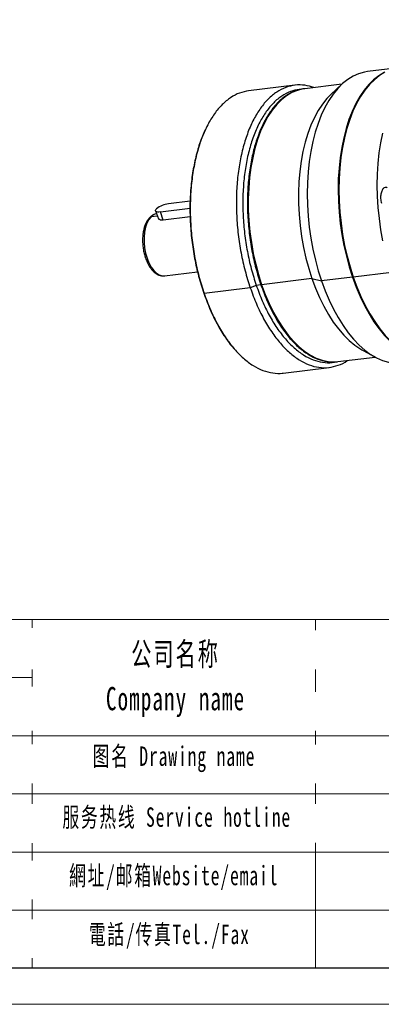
# Model space of a CAD drawing. Header units: millimetres. Extents: x 7426 to 8085, y -867 to -401.
# Tile 3 of 7: x 7871 to 7950, y -867 to -654. Entities that reach past the tile are written whole.
import ezdxf

# ---------------------------------------------------------------- set-up
doc = ezdxf.new("R2010")
doc.units = ezdxf.units.MM
doc.layers.get('0').update_dxf_attribs({"lineweight": 18})
for name, color, linetype, lineweight in [('SLD-0', 7, 'Continuous', 18), ('图框_外框线', 7, 'Continuous', 18), ('标注线', 7, 'Continuous', 18)]:
    doc.layers.add(name, color=color, linetype=linetype, lineweight=lineweight)
doc.styles.add('标准', font='txt', dxfattribs={"width": 0.667})

# ---------------------------------------------------------------- blocks, each defined once
blk = doc.blocks.new('FGR80M1L2')
at = {"color": 7, "linetype": 'Continuous', "lineweight": 25}
for p, q in [((3.17, 45.99), (-6.74, 44.79)), ((-30.04, 40.43), (-44.82, 38.63)), ((-27.11, 39.28), (-28.6, 39.1)), ((-26.98, 39.3), (-27.11, 39.26)), ((-14.94, 40.76), (-26.86, 39.31)), ((-14.98, 40.73), (-18.49, 37.47)), ((-39.71, 28.47), (-39.84, 28.21)), ((-58.1, 27.42), (-58.24, 27.16)), ((-63.56, 3.31), (-70.47, 2.47)), ((-74.61, 0.2), (-73.75, -2.3)), ((-73.08, -0.13), (-63.58, 1.03)), ((-74.05, -1.44), (-76.09, -1.69)), ((-72.17, -2.78), (-73.08, -0.13)), ((-63.54, -1.73), (-72.17, -2.78)), ((-71.8, -20.57), (-61.17, -19.27)), ((-24.56, -21.45), (-40.65, -23.41)), ((-24.56, -21.45), (-21.46, -22.22)), ((-11.56, -21.01), (-21.46, -22.22)), ((-11.33, -20.91), (-11.56, -21.01)), ((0.97, -19.48), (-11.3, -20.98)), ((-44.3, -24.43), (-59.08, -26.23)), ((-42.38, -23.63), (-44.3, -24.43)), ((-40.9, -23.45), (-42.38, -23.63)), ((-40.77, -23.32), (-40.65, -23.41)), ((-59.08, -26.23), (-59.2, -26.13)), ((-31.47, -40.39), (-31.28, -40.6)), ((-49.59, -43.79), (-49.39, -44.01)), ((-16.21, -48.04), (-4.29, -46.59)), ((-8.53, -44.25), (-4.34, -46.56)), ((-33.81, -51.7), (-19.03, -49.9)), ((-17.95, -48.25), (-16.46, -48.07))]:
    blk.add_line(p, q, dxfattribs=at)
at = {"color": 7, "linetype": 'Continuous', "lineweight": 25, "flags": 128}
for points in [[(-1.78, -9.35), (-2.44, -5.83), (-2.95, -2.27), (-3.32, 1.31), (-3.55, 4.89), (-3.63, 8.44), (-3.56, 11.95), (-3.34, 15.39), (-2.99, 18.75), (-2.48, 22), (-1.84, 25.13)], [(-6.74, 44.79), (-7.75, 44.62), (-9.58, 44.11), (-11.35, 43.32), (-13.07, 42.28), (-14.71, 40.97), (-16.27, 39.41), (-17.75, 37.61), (-19.12, 35.58), (-20.4, 33.32), (-21.55, 30.87), (-22.59, 28.21), (-23.5, 25.39), (-24.28, 22.4), (-24.92, 19.27), (-25.42, 16.02), (-25.78, 12.66), (-25.99, 9.21), (-26.06, 5.7), (-25.98, 2.15), (-25.76, -1.43), (-25.39, -5.01), (-24.87, -8.57), (-24.22, -12.09), (-23.43, -15.55), (-22.51, -18.93), (-21.46, -22.22)], [(-1.45, 44.53), (-3.16, 43.48), (-4.8, 42.18), (-6.37, 40.62), (-7.84, 38.82), (-9.22, 36.78), (-10.49, 34.53), (-11.65, 32.07), (-12.68, 29.42), (-13.59, 26.59), (-14.37, 23.61), (-15.01, 20.48), (-15.52, 17.22), (-15.87, 13.86), (-16.09, 10.42), (-16.16, 6.91), (-16.08, 3.36), (-15.85, -0.22), (-15.48, -3.8), (-14.97, -7.36), (-14.31, -10.88), (-13.52, -14.34), (-12.6, -17.73), (-11.56, -21.01)], [(-1.19, 44.56), (-2.91, 43.51), (-4.55, 42.21), (-6.11, 40.65), (-7.59, 38.85), (-8.97, 36.82), (-10.24, 34.56), (-11.39, 32.1), (-12.43, 29.45), (-13.34, 26.63), (-14.12, 23.64), (-14.76, 20.51), (-15.26, 17.25), (-15.62, 13.9), (-15.83, 10.45), (-15.9, 6.94), (-15.82, 3.39), (-15.6, -0.19), (-15.23, -3.77), (-14.71, -7.33), (-14.06, -10.85), (-13.27, -14.31), (-12.35, -17.7), (-11.3, -20.98)], [(-26.86, 39.31), (-27.41, 39.23), (-29.22, 38.78), (-30.97, 38.05), (-32.67, 37.04), (-34.29, 35.77), (-35.83, 34.24), (-37.27, 32.45), (-38.62, 30.43), (-39.85, 28.18), (-40.97, 25.72), (-41.95, 23.07), (-42.81, 20.23), (-43.53, 17.24), (-44.1, 14.11), (-44.53, 10.86), (-44.81, 7.5), (-44.94, 4.08), (-44.92, 0.59), (-44.75, -2.92), (-44.42, -6.45), (-43.95, -9.96), (-43.33, -13.43), (-42.57, -16.85), (-41.67, -20.18), (-40.65, -23.41)], [(-18.49, 37.47), (-19.74, 36.2), (-21.18, 34.41), (-22.53, 32.39), (-23.76, 30.14), (-24.88, 27.68), (-25.87, 25.03), (-26.72, 22.19), (-27.44, 19.2), (-28.02, 16.07), (-28.44, 12.82), (-28.73, 9.47), (-28.85, 6.04), (-28.83, 2.56), (-28.66, -0.96), (-28.33, -4.48), (-27.86, -8), (-27.24, -11.47), (-26.48, -14.89), (-25.58, -18.22), (-24.56, -21.45)], [(-39.84, 28.21), (-39.98, 27.93), (-41.09, 25.49), (-42.07, 22.85), (-42.92, 20.03), (-43.63, 17.06), (-44.2, 13.95), (-44.63, 10.72), (-44.91, 7.39), (-45.04, 3.99), (-45.02, 0.53), (-44.84, -2.96), (-44.52, -6.46), (-44.05, -9.95), (-43.44, -13.4), (-42.68, -16.79), (-41.79, -20.11), (-40.77, -23.32)], [(-73.08, -0.13), (-73.55, -0.16), (-73.95, -0.15), (-74.27, -0.08), (-74.49, 0.03), (-74.61, 0.19), (-74.62, 0.39), (-74.52, 0.61), (-74.31, 0.86)], [(-76.09, -1.69), (-76.79, -2.57), (-77.39, -3.71), (-77.85, -5.05), (-78.16, -6.56), (-78.31, -8.2), (-78.31, -9.91), (-78.14, -11.65), (-77.82, -13.35), (-77.35, -14.97), (-76.75, -16.46), (-76.04, -17.77), (-75.23, -18.87), (-74.36, -19.71), (-73.45, -20.28), (-72.52, -20.56), (-71.72, -20.56)], [(-24.56, -21.45), (-23.41, -24.56), (-22.14, -27.53), (-20.76, -30.33), (-19.29, -32.95), (-17.72, -35.37), (-16.08, -37.58), (-14.37, -39.56), (-12.6, -41.3), (-10.78, -42.79), (-8.93, -44.02), (-8.53, -44.25)], [(-11.56, -21.01), (-10.39, -24.17), (-9.11, -27.19), (-7.73, -30.06), (-6.24, -32.76), (-4.67, -35.27), (-3.02, -37.57), (-1.3, -39.66), (0.48, -41.52), (2.3, -43.14), (4.17, -44.51), (6.07, -45.62), (7.98, -46.47), (9.89, -47.05), (11.8, -47.36), (13.7, -47.39), (14.67, -47.3)], [(-11.3, -20.98), (-10.14, -24.14), (-8.86, -27.16), (-7.47, -30.03), (-5.99, -32.73), (-4.42, -35.24), (-2.77, -37.54), (-1.05, -39.63), (0.73, -41.49), (2.56, -43.11), (4.43, -44.48), (6.32, -45.59), (8.23, -46.44), (10.15, -47.02), (12.06, -47.33), (13.95, -47.36), (14.8, -47.28)], [(-40.65, -23.41), (-39.5, -26.52), (-38.23, -29.49), (-36.85, -32.29), (-35.38, -34.91), (-33.81, -37.33), (-32.17, -39.54), (-30.46, -41.52), (-28.68, -43.26), (-26.87, -44.75), (-25.02, -45.98), (-23.14, -46.93), (-21.26, -47.61), (-19.37, -48.01), (-17.5, -48.13), (-16.21, -48.04)], [(-21.46, -22.22), (-20.3, -25.38), (-19.02, -28.4), (-17.63, -31.27), (-16.15, -33.97), (-14.58, -36.47), (-12.93, -38.78), (-11.21, -40.87), (-9.43, -42.73), (-7.6, -44.34), (-5.73, -45.71), (-3.84, -46.83), (-1.93, -47.68), (-0.01, -48.26), (1.9, -48.56), (3.79, -48.6), (4.64, -48.52)]]:
    blk.add_lwpolyline(points, dxfattribs=at)
at = {"color": 7, "linetype": 'Continuous', "lineweight": 25}
for centre, radius, start, end in [((-69.63, -4.94), 7.45, 96.4849, 128.9362), ((-76.02, -2.35), 0.67, 96.0132, 134.9682), ((-73.78, -3.83), 3.15, 100.5134, 137.0902), ((7.36, -8.17), 50.46, 197.4669, 219.6794)]:
    blk.add_arc(centre, radius, start, end, dxfattribs=at)
for points, knots in [([(-44.82, 38.62), (-45.79, 38.43), (-47.79, 38.06), (-50.64, 36.55), (-53.35, 34.33), (-55.81, 31.4), (-58, 27.82), (-59.86, 23.66), (-61.38, 18.98), (-62.51, 13.86), (-63.25, 8.39), (-63.58, 2.67), (-63.5, -3.21), (-63, -9.15), (-62.09, -15.03), (-60.81, -20.8), (-59.66, -24.42), (-59.08, -26.23)], [0, 0, 0, 0, 0.063825, 0.130695, 0.197564, 0.264434, 0.331304, 0.398173, 0.465043, 0.531913, 0.598782, 0.665652, 0.732521, 0.799391, 0.866261, 0.93313, 1, 1, 1, 1]), ([(-23.93, 39.67), (-24.88, 39.96), (-26.89, 40.57), (-29.92, 40.57), (-32.97, 39.85), (-35.87, 38.36), (-38.57, 36.13), (-41.04, 33.2), (-43.23, 29.62), (-45.09, 25.46), (-46.6, 20.78), (-47.74, 15.66), (-48.48, 10.19), (-48.81, 4.47), (-48.72, -1.41), (-48.22, -7.35), (-47.31, -13.23), (-46.04, -19), (-44.88, -22.62), (-44.3, -24.43)], [0, 0, 0, 0, 0.053169, 0.112346, 0.171523, 0.230699, 0.289876, 0.349053, 0.40823, 0.467407, 0.526584, 0.585761, 0.644938, 0.704115, 0.763292, 0.822469, 0.881646, 0.940823, 1, 1, 1, 1]), ([(-28.59, 39.08), (-29.54, 38.91), (-31.47, 38.55), (-34.22, 37.08), (-36.84, 34.94), (-39.23, 32.11), (-41.34, 28.65), (-43.14, 24.62), (-44.61, 20.09), (-45.71, 15.14), (-46.42, 9.86), (-46.74, 4.32), (-46.65, -1.36), (-46.17, -7.11), (-45.29, -12.8), (-44.06, -18.37), (-42.94, -21.88), (-42.38, -23.63)], [0, 0, 0, 0, 0.063825, 0.130695, 0.197564, 0.264434, 0.331304, 0.398173, 0.465043, 0.531913, 0.598782, 0.665652, 0.732521, 0.799391, 0.866261, 0.93313, 1, 1, 1, 1]), ([(-28.91, 38.83), (-29.25, 38.76), (-30.57, 38.48), (-32.74, 37.24), (-35.36, 35.13), (-37.75, 32.28), (-39.86, 28.83), (-41.66, 24.8), (-43.13, 20.27), (-44.22, 15.32), (-44.94, 10.04), (-45.26, 4.5), (-45.17, -1.18), (-44.69, -6.92), (-43.81, -12.62), (-42.58, -18.19), (-41.46, -21.69), (-40.9, -23.45)], [0, 0, 0, 0, 0.023824, 0.093551, 0.163278, 0.233004, 0.302731, 0.372458, 0.442185, 0.511912, 0.581639, 0.651366, 0.721093, 0.790819, 0.860546, 0.930273, 1, 1, 1, 1]), ([(-58.22, 27.15), (-58.81, 25.91), (-60.04, 23.34), (-61.48, 18.77), (-62.62, 13.7), (-63.35, 8.26), (-63.68, 2.58), (-63.59, -3.26), (-63.09, -9.16), (-62.19, -15.01), (-60.92, -20.74), (-59.78, -24.33), (-59.2, -26.13)], [0, 0, 0, 0, 0.09293, 0.193716, 0.294501, 0.395287, 0.496072, 0.596858, 0.697643, 0.798429, 0.899214, 1, 1, 1, 1]), ([(-0.41, 7.61), (-0.51, 7.66), (-0.87, 7.86), (-1.49, 7.61), (-2.12, 6.86), (-2.51, 5.64), (-2.6, 4.14), (-2.41, 3.15), (-2.31, 2.66)], [0, 0, 0, 0, 0.068801, 0.255041, 0.441281, 0.62752, 0.81376, 1, 1, 1, 1]), ([(-76.47, -1.9), (-76.57, -1.99), (-76.93, -2.32), (-77.44, -3.09), (-77.97, -4.19), (-78.39, -5.47), (-78.66, -6.87), (-78.8, -8.37), (-78.81, -9.92), (-78.67, -11.48), (-78.4, -13.03), (-78.1, -14.15), (-77.91, -14.74), (-77.86, -14.86)], [0, 0, 0, 0, 0.039926, 0.140232, 0.243837, 0.348826, 0.453659, 0.558038, 0.662032, 0.765811, 0.869565, 0.973453, 1, 1, 1, 1]), ([(-74.39, -0.74), (-74.68, -0.82), (-75.26, -0.96), (-75.92, -1.34), (-76.25, -1.68), (-76.35, -1.78)], [0, 0, 0, 0, 0.403379, 0.822687, 1, 1, 1, 1]), ([(-72.17, -2.78), (-72.33, -2.79), (-72.66, -2.81), (-73.22, -2.73), (-73.48, -2.54), (-73.65, -2.41)], [0, 0, 0, 0, 0.25016, 0.501897, 1, 1, 1, 1]), ([(-77.86, -14.86), (-77.78, -15.11), (-77.52, -15.82), (-77, -16.92), (-76.29, -18.08), (-75.49, -19.06), (-74.59, -19.83), (-73.66, -20.34), (-72.71, -20.58), (-72.05, -20.64), (-71.72, -20.55), (-71.7, -20.55)], [0, 0, 0, 0, 0.070586, 0.20475, 0.33984, 0.476047, 0.613106, 0.74879, 0.865858, 0.990646, 1, 1, 1, 1]), ([(-44.3, -24.43), (-43.66, -26.18), (-42.37, -29.67), (-40.05, -34.39), (-37.48, -38.62), (-34.69, -42.27), (-31.72, -45.28), (-28.63, -47.59), (-25.47, -49.18), (-22.3, -49.99), (-19.16, -50.06), (-16.13, -49.26), (-14.14, -48.44), (-13.23, -47.69), (-13.22, -47.68)], [0, 0, 0, 0, 0.090825, 0.18165, 0.272475, 0.363301, 0.454126, 0.544951, 0.635776, 0.726601, 0.817426, 0.908251, 0.999076, 1, 1, 1, 1]), ([(-42.38, -23.63), (-41.76, -25.31), (-40.52, -28.69), (-38.27, -33.25), (-35.79, -37.35), (-33.08, -40.88), (-30.22, -43.79), (-27.23, -46.02), (-24.17, -47.57), (-21.11, -48.3), (-19.02, -48.5), (-17.99, -48.25), (-17.95, -48.24)], [0, 0, 0, 0, 0.110552, 0.221104, 0.331656, 0.442207, 0.552759, 0.663311, 0.773863, 0.884415, 0.994967, 1, 1, 1, 1]), ([(-40.9, -23.45), (-40.28, -25.13), (-39.04, -28.51), (-36.79, -33.07), (-34.3, -37.17), (-31.6, -40.7), (-28.73, -43.61), (-25.75, -45.84), (-22.69, -47.39), (-19.63, -48.12), (-17.53, -48.32), (-16.51, -48.07), (-16.47, -48.06)], [0, 0, 0, 0, 0.110552, 0.221104, 0.331656, 0.442207, 0.552759, 0.663311, 0.773863, 0.884415, 0.994967, 1, 1, 1, 1]), ([(-59.2, -26.13), (-58.56, -27.86), (-57.28, -31.33), (-54.98, -36.03), (-52.41, -40.18), (-50.59, -42.77), (-49.6, -43.77), (-49.58, -43.79)], [0, 0, 0, 0, 0.249203, 0.498406, 0.74761, 0.996813, 1, 1, 1, 1]), ([(-59.08, -26.23), (-58.43, -27.98), (-57.15, -31.47), (-54.82, -36.19), (-52.26, -40.42), (-49.46, -44.07), (-46.5, -47.08), (-43.41, -49.39), (-40.24, -50.99), (-37.08, -51.74), (-34.91, -51.95), (-33.86, -51.69), (-33.81, -51.68)], [0, 0, 0, 0, 0.110552, 0.221104, 0.331656, 0.442207, 0.552759, 0.663311, 0.773863, 0.884415, 0.994967, 1, 1, 1, 1])]:
    blk.add_open_spline(points, degree=3, knots=knots, dxfattribs=at)

msp = doc.modelspace()

# ---------------------------------------------------------------- linework, layer by layer
at = {"layer": '图框_外框线'}
for p, q in [((7484.0994, -783.5364), (8077.0868, -783.5364)), ((7874.1976, -783.5364), (7874.1976, -858.8567)), ((7935.425, -783.5364), (7935.425, -858.8567)), ((7540.9265, -796.1036), (7874.1976, -796.1036)), ((7484.0994, -808.6708), (8077.0868, -808.6708)), ((7540.9265, -821.2381), (8077.0868, -821.2381)), ((7540.9265, -833.8053), (8077.0868, -833.8053)), ((7540.9265, -846.3725), (8077.0868, -846.3725))]:
    msp.add_line(p, q, dxfattribs=at)
at = {"layer": '图框_外框线', "color": 3}
msp.add_lwpolyline([(7425.8823, -866.7025), (8084.9326, -866.7025), (8084.9326, -400.6599), (7425.8823, -400.6599)], close=True, dxfattribs=at)
at = {"layer": '图框_外框线', "color": 3, "lineweight": 25}
msp.add_lwpolyline([(7465.1115, -858.8567), (8077.0868, -858.8567), (8077.0868, -408.5057), (7465.1115, -408.5057)], close=True, dxfattribs=at)

# ---------------------------------------------------------------- block references
at = {"layer": '标注线', "xscale": 0.675, "yscale": 0.675, "zscale": 0.675}
msp.add_blockref('FGR80M1L2', (7951.2523, -695.4105), dxfattribs=at)

# ---------------------------------------------------------------- texts
at = {"layer": 'SLD-0', "color": 1, "attachment_point": 2, "line_spacing_factor": 1.15057, "style": '标准'}
for s, insert, char_height, width in [('\\T1.1;公司名称\\PCompany name', (7905.1996, -788.4977), 5.026889, 65.082519), ('\\T1.1;图名 Drawing name', (7904.856, -810.9874), 4.189074, 53.572749), ('\\T1.1;服务热线 Service hotline', (7905.45, -824.1599), 4.189074, 59.685189), ('\\T1.1;網址/邮箱Website/email', (7904.7978, -836.7809), 4.189074, 62.126664), ('\\T1.1;電話/传真Tel./Fax', (7903.8592, -849.5003), 4.189074, 62.873865)]:
    msp.add_mtext(s, dxfattribs=dict(at, insert=insert, char_height=char_height, width=width))

# ---------------------------------------------------------------- next in the draw order: texts
at = {"layer": 'SLD-0', "color": 1, "char_height": 4.189074, "width": 186.205241, "attachment_point": 2, "style": '标准', "bg_fill": 2}
for s, insert in [('{\\T1.1;12 N.m/arcmin}', (7855.675, -788.0198)), ('{\\f宋体|b0|i0|c134|p2;容许径向力Max Radial Force}', (7808.959, -800.1554)), ('{\\f宋体|b0|i0|c134|p2;容许轴向力Max Axial Force}', (7807.1097, -812.6014)), ('{\\fSimSun|b0|i0|c134|p2;\\T1.1;设计 \\fArial|b0|i0|c0|p34;Design\\fSimSun|b0|i0|c134|p2;：}', (7800.0035, -825.543)), ('{\\fSimSun|b0|i0|c134|p2;\\T1.1;复核 \\fArial|b0|i0|c0|p34;Recheck\\fSimSun|b0|i0|c134|p2;：}', (7801.0649, -837.7664)), ('{\\T1.1;日期 Date：}', (7796.9086, -850.403))]:
    msp.add_mtext(s, dxfattribs=dict(at, insert=insert))

# ---------------------------------------------------------------- next in the draw order: texts
for s, insert in [('{\\f宋体|b0|i0|c134|p2;\\W0.65;扭转刚性 \\fArial|b0|i0|c0|p34;Torsional Rigidity}', (7806.6198, -787.497)), ('{\\fSimSun|b1|i0|c134|p2;1300 N}', (7854.487, -801.286)), ('{\\fSimSun|b1|i0|c134|p2;660 N}', (7854.2112, -812.687)), ('{\\fSimSun|b0|i0|c134|p2;\\T1.1;刘建勇 }', (7853.9973, -825.4833))]:
    msp.add_mtext(s, dxfattribs=dict(at, insert=insert))

doc.saveas('drawing.dxf')
